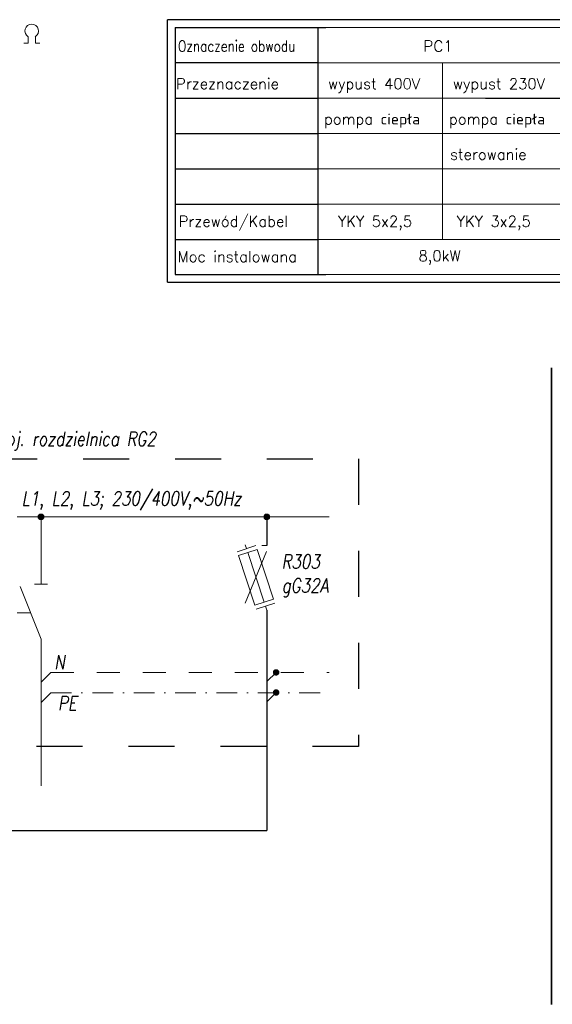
# Model space of a CAD drawing. Extents: x -635870 to -372006, y -44437 to 104716.
# Tile 3 of 221: x -626642 to -620104, y -37792 to -25720. Entities that reach past the tile are written whole.
import ezdxf
from ezdxf.enums import TextEntityAlignment as Align

# ---------------------------------------------------------------- set-up
doc = ezdxf.new("R2010")
doc.units = 0
doc.header["$MEASUREMENT"] = 0
doc.linetypes.add('DASHDOT', pattern=[25.4, 12.7, -6.35, 0, -6.35])
doc.linetypes.add('Dashed', pattern=[564.444447, 282.222223, -282.222223])
doc.layers.get('0').update_dxf_attribs({"color": 252})
for name, color, linetype, lineweight in [('$ IE INSTALACJA ELEKTRYCZNA', 1, 'Continuous', 30), ('$ IE_OPISY', 7, 'Continuous', 25), ('$ IE_SCHEMAT', 7, 'Continuous', 0)]:
    doc.layers.add(name, color=color, linetype=linetype, lineweight=lineweight)
doc.layers.add('5', color=7, linetype='Continuous')
doc.styles.add('ROMANS', font='romans.shx', dxfattribs={"width": 0.85})

# ---------------------------------------------------------------- blocks, each defined once
blk = doc.blocks.new('*U1009')
at = {"layer": '5', "color": 59}
blk.add_lwpolyline([(-1, -20.806406), (-1, -801.190946), (-1, -20.806406)], close=True, dxfattribs=at)
blk = doc.blocks.new('*U1036')
at = {"layer": '5', "color": 59}
blk.add_lwpolyline([(-1, -20.806406), (-1, -801.190946), (-1, -20.806406)], close=True, dxfattribs=at)

msp = doc.modelspace()

# ---------------------------------------------------------------- hatches: boundary and pattern name
at = {"layer": '$ IE INSTALACJA ELEKTRYCZNA', "linetype": 'Continuous'}
h = msp.add_hatch(color=7, dxfattribs=at)
edge = h.paths.add_edge_path()
edge.add_arc((-626380, -31816), 35.3, 0, 360)
at = {"layer": '$ IE INSTALACJA ELEKTRYCZNA', "linetype": 'Continuous', "lineweight": 0}
h = msp.add_hatch(color=7, dxfattribs=at)
edge = h.paths.add_edge_path()
edge.add_arc((-623609, -31816), 35.3, 0, 360)
at = {"layer": '$ IE INSTALACJA ELEKTRYCZNA', "linetype": 'Continuous', "lineweight": 0, "ltscale": 3}
h = msp.add_hatch(color=7, dxfattribs=at)
edge = h.paths.add_edge_path()
edge.add_arc((-623609, -31816), 35.3, 180, 540)
h = msp.add_hatch(color=7, dxfattribs=at)
edge = h.paths.add_edge_path()
edge.add_arc((-623609, -31816), 35.3, 180, 540)
at = {"layer": '$ IE INSTALACJA ELEKTRYCZNA', "linetype": 'Dashed', "lineweight": 0, "ltscale": 100}
for points in [[(-623461, -33722, 1), (-623527, -33722, 1)], [(-623461, -33968, 1), (-623527, -33968, 1)]]:
    msp.add_hatch(color=7, dxfattribs=at).paths.add_polyline_path(points)

# ---------------------------------------------------------------- linework, layer by layer
at = {"layer": '$ IE INSTALACJA ELEKTRYCZNA', "color": 7, "linetype": 'Continuous', "lineweight": 0}
for p, q in [((-626671, -31816), (-622844, -31816)), ((-623973, -32243), (-623743, -32167)), ((-623973, -32243), (-623743, -32167)), ((-623874, -32157), (-623858, -32205)), ((-623874, -32157), (-623858, -32205)), ((-623609, -32165), (-623670, -32165)), ((-623609, -32165), (-623670, -32165)), ((-623611, -32240), (-623873, -32875)), ((-623611, -32240), (-623873, -32875)), ((-623843, -32253), (-623641, -32862)), ((-623843, -32253), (-623641, -32862)), ((-623740, -32948), (-623510, -32872)), ((-623740, -32948), (-623510, -32872)), ((-623609, -32958), (-623625, -32910)), ((-623609, -32958), (-623625, -32910))]:
    msp.add_line(p, q, dxfattribs=at)
at = {"layer": '$ IE INSTALACJA ELEKTRYCZNA', "color": 7, "lineweight": 0}
for p, q in [((-626380, -32639), (-626380, -31816)), ((-626634, -32671), (-626380, -33315)), ((-626460, -32639), (-626300, -32639)), ((-626507, -32993), (-626673, -32993)), ((-626380, -33315), (-626380, -35114))]:
    msp.add_line(p, q, dxfattribs=at)
at = {"layer": '$ IE INSTALACJA ELEKTRYCZNA', "linetype": 'Continuous'}
for p, q in [((-623609, -31816), (-623609, -32165)), ((-623609, -32958), (-623609, -35661))]:
    msp.add_line(p, q, dxfattribs=at)
at = {"layer": '$ IE INSTALACJA ELEKTRYCZNA', "color": 7, "linetype": 'Dashed', "lineweight": 0}
for q in [(-626380, -33843), (-622844, -33722)]:
    msp.add_line((-626258, -33722), q, dxfattribs=at)
at = {"layer": '$ IE INSTALACJA ELEKTRYCZNA', "color": 7, "linetype": 'Continuous', "lineweight": 0, "ltscale": 100}
for p, q in [((-623608, -33835), (-623494, -33722)), ((-623608, -34082), (-623494, -33968))]:
    msp.add_line(p, q, dxfattribs=at)
at = {"layer": '$ IE INSTALACJA ELEKTRYCZNA', "color": 7, "linetype": 'DASHDOT', "lineweight": 0, "ltscale": 20}
for q in [(-626380, -34093), (-622844, -33972)]:
    msp.add_line((-626258, -33972), q, dxfattribs=at)
at = {"layer": '$ IE INSTALACJA ELEKTRYCZNA', "color": 7, "linetype": 'Continuous', "lineweight": 0}
msp.add_lwpolyline([(-623958, -32291), (-623728, -32215), (-623526, -32824), (-623756, -32900)], close=True, dxfattribs=at)
msp.add_lwpolyline([(-623958, -32291), (-623728, -32215), (-623526, -32824), (-623756, -32900)], close=True, dxfattribs=at)
at = {"layer": '$ IE INSTALACJA ELEKTRYCZNA', "linetype": 'Continuous'}
msp.add_lwpolyline([(-627690, -35661), (-623609, -35661)], dxfattribs=at)
at = {"layer": '$ IE INSTALACJA ELEKTRYCZNA', "color": 7, "linetype": 'Continuous'}
msp.add_circle((-626380, -31816), 35.3, dxfattribs=at)
at = {"layer": '$ IE INSTALACJA ELEKTRYCZNA', "color": 7, "linetype": 'Continuous', "lineweight": 0}
msp.add_circle((-623609, -31816), 35.3, dxfattribs=at)
at = {"layer": '$ IE INSTALACJA ELEKTRYCZNA', "color": 7, "linetype": 'Continuous', "lineweight": 0, "ltscale": 3}
msp.add_circle((-623609, -31816), 35.3, dxfattribs=at)
msp.add_circle((-623609, -31816), 35.3, dxfattribs=at)
at = {"layer": '$ IE INSTALACJA ELEKTRYCZNA', "color": 7, "linetype": 'Dashed', "lineweight": 0, "ltscale": 100}
for centre in [(-623494, -33722), (-623494, -33968)]:
    msp.add_circle(centre, 33.1, dxfattribs=at)
at = {"layer": '$ IE_OPISY', "color": 7}
for p, q in [((-624829, -28940), (-624829, -25720)), ((-624734, -25815), (-624734, -26248)), ((-624734, -26248), (-624734, -26681)), ((-624734, -26681), (-624734, -27114)), ((-624734, -27114), (-624734, -27547)), ((-624734, -27547), (-624734, -27980)), ((-624734, -27980), (-624734, -28846))]:
    msp.add_line(p, q, dxfattribs=at)
at = {"layer": '$ IE_OPISY', "color": 7, "linetype": 'Continuous', "ltscale": 3}
for p, q in [((-624734, -25815), (-622984, -25815)), ((-624360, -25815), (-622884, -25815)), ((-624734, -26681), (-622984, -26681)), ((-623990, -26681), (-622984, -26681)), ((-620923, -26681), (-619917, -26681)), ((-624734, -27114), (-622984, -27114)), ((-624734, -27547), (-622984, -27547)), ((-624734, -27980), (-622984, -27980)), ((-624734, -28846), (-622984, -28846)), ((-624360, -28846), (-622884, -28846))]:
    msp.add_line(p, q, dxfattribs=at)
at = {"layer": '$ IE_OPISY', "color": 7, "linetype": 'Continuous'}
for p, q in [((-622984, -26248), (-624734, -26248)), ((-624734, -28413), (-622984, -28413))]:
    msp.add_line(p, q, dxfattribs=at)
at = {"layer": '$ IE_OPISY', "color": 7}
for points in [[(-624829, -28940), (-599878, -28940), (-599878, -25720)], [(-599878, -25720), (-624829, -25720)]]:
    msp.add_lwpolyline(points, dxfattribs=at)
at = {"layer": '$ IE_OPISY', "color": 7, "linetype": 'Continuous', "ltscale": 3}
msp.add_lwpolyline([(-622984, -25815), (-622984, -28846)], dxfattribs=at)
at = {"layer": '$ IE_OPISY', "lineweight": 0, "ltscale": 50}
for points in [[(-626538, -25929), (-626538, -26007)], [(-626449, -25929), (-626449, -26007)], [(-626538, -26007), (-626592, -26007)], [(-626449, -26007), (-626395, -26007)]]:
    msp.add_lwpolyline(points, dxfattribs=at)
msp.add_arc((-626494, -25858), 83.9, 301.7522, 238.2478, dxfattribs=at)
at = {"layer": '$ IE_SCHEMAT', "color": 7, "linetype": 'Continuous'}
for p, q in [((-621451, -25815), (-622984, -25815)), ((-619917, -25815), (-621451, -25815)), ((-621451, -26248), (-622984, -26248)), ((-619917, -26248), (-621451, -26248)), ((-622984, -28413), (-621451, -28413)), ((-621451, -28413), (-619917, -28413)), ((-621451, -28846), (-622984, -28846)), ((-619917, -28846), (-621451, -28846))]:
    msp.add_line(p, q, dxfattribs=at)
at = {"layer": '$ IE_SCHEMAT', "color": 7, "linetype": 'Continuous', "ltscale": 3}
for p, q in [((-622984, -26681), (-621451, -26681)), ((-622984, -26681), (-621451, -26681)), ((-621451, -26681), (-619917, -26681)), ((-622984, -27114), (-621451, -27114)), ((-621451, -27114), (-619917, -27114)), ((-622984, -27547), (-621451, -27547)), ((-621451, -27547), (-619917, -27547)), ((-622984, -27980), (-621451, -27980)), ((-621451, -27980), (-619917, -27980))]:
    msp.add_line(p, q, dxfattribs=at)
msp.add_lwpolyline([(-621451, -26248), (-621451, -28413)], dxfattribs=at)
at = {"layer": '$ IE_SCHEMAT', "color": 3, "linetype": 'Dashed', "lineweight": 30, "ltscale": 2}
msp.add_lwpolyline([(-626993, -31103), (-622484, -31103), (-622484, -34631), (-626993, -34631)], close=True, dxfattribs=at)

# ---------------------------------------------------------------- block references
at = {"xscale": 10, "yscale": 10, "zscale": 10}
for name in ['*U1009', '*U1036']:
    msp.add_blockref(name, (-620103, -29780), dxfattribs=at)

# ---------------------------------------------------------------- texts
at = {"layer": '$ IE INSTALACJA ELEKTRYCZNA', "color": 7, "linetype": 'DASHDOT', "lineweight": 0, "ltscale": 20, "style": 'ROMANS', "oblique": 10, "width": 0.8}
msp.add_attdef('PE', text='3', height=170, dxfattribs=at).set_placement((-625940, -34184), align=Align.RIGHT)
at = {"layer": '$ IE_OPISY', "color": 7, "linetype": 'Continuous', "ltscale": 3, "style": 'ROMANS', "width": 0.8}
msp.add_text('Oznaczenie obwodu', height=136.42, dxfattribs=at).set_placement((-624698, -26112))
at = {"layer": '$ IE_OPISY', "color": 7, "linetype": 'Continuous', "ltscale": 3, "style": 'ROMANS'}
for s, p in [('Przeznaczenie', (-624722, -26572)), ('Przewód/Kabel', (-624690, -28259)), ('Moc instalowana', (-624704, -28691))]:
    msp.add_text(s, height=132.67, dxfattribs=at).set_placement(p)
at = {"layer": '$ IE_OPISY', "color": 7, "lineweight": -2, "style": 'ROMANS', "oblique": 10, "width": 0.8}
for s, p in [('proj. rozdzielnica RG2', (-626998, -30944)), ('L1, L2, L3; 230/400V,~50Hz', (-626617, -31675)), ('R303', (-623429, -32449)), ('gG32A', (-623426, -32743))]:
    msp.add_text(s, height=170.1, dxfattribs=at).set_placement(p)
msp.add_attdef('N', text='3', height=170, dxfattribs=at).set_placement((-626089, -33683), align=Align.RIGHT)
at = {"layer": '$ IE_SCHEMAT', "color": 7, "linetype": 'Continuous', "lineweight": 25, "ltscale": 3, "style": 'ROMANS'}
for s, height, p in [('PC1', 136.4, (-621687, -26112)), ('wypust 400V', 132.67, (-622858, -26572)), ('wypust 230V', 132.67, (-621325, -26572)), ('pompa ciepła', 132.67, (-622906, -27005)), ('pompa ciepła', 132.67, (-621372, -27005)), ('sterowanie', 132.7, (-621359, -27438)), ('YKY 5x2,5', 132.7, (-622735, -28259)), ('YKY 3x2,5', 132.7, (-621278, -28259)), ('8,0kW', 132.7, (-621747, -28682))]:
    msp.add_text(s, height=height, dxfattribs=at).set_placement(p)

doc.saveas('drawing.dxf')
